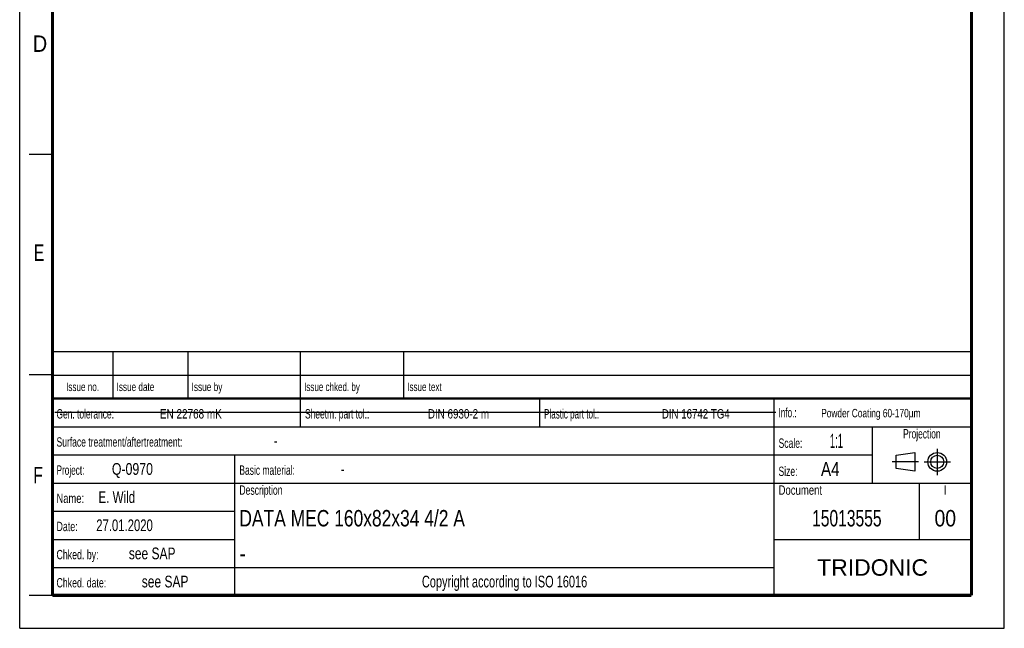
# Model space of a CAD drawing. Header units: millimetres. Extents: x 0 to 210, y 0 to 297.
# Tile 1 of 22: x 0 to 210, y 0 to 130. Entities that reach past the tile are written whole.
import ezdxf
from ezdxf.enums import TextEntityAlignment as Align

# ---------------------------------------------------------------- set-up
doc = ezdxf.new("R2010")
doc.units = ezdxf.units.MM
doc.header["$LTSCALE"] = 19.36
doc.linetypes.add('CENTER', pattern=[0.6, 0.375, -0.075, 0.075, -0.075])
doc.layers.get('0').update_dxf_attribs({"linetype": 'CONTINUOUS'})
doc.layers.add('DEFAULT_1', color=7, linetype='CENTER')
doc.layers.add('Z_NOTICE', color=7, linetype='CONTINUOUS')
doc.styles.get("Standard").update_dxf_attribs({"font": 'txt', "width": 0.7})
doc.styles.add('TEXTSTYLE_2', font='txt', dxfattribs={"width": 0.75})
doc.styles.add('TEXTSTYLE_5', font='arial.ttf')

# ---------------------------------------------------------------- blocks, each defined once
blk = doc.blocks.new('PROJEKTIONSMETHODE_BL0', base_point=(192.31, 35.47))
at = {"color": 2, "linetype": 'CONTINUOUS'}
for p, q in [((186.91, 36.87), (190.91, 37.47)), ((186.91, 34.07), (186.91, 36.87)), ((190.91, 37.47), (190.91, 33.47)), ((190.91, 33.47), (186.91, 34.07))]:
    blk.add_line(p, q, dxfattribs=at)
for radius in [2, 1.4]:
    blk.add_circle((195.71, 35.47), radius, dxfattribs=at)
at = {"layer": 'DEFAULT_1', "color": 2, "linetype": 'CENTER'}
for p, q in [((195.71, 38.27), (195.71, 32.67)), ((191.71, 35.47), (186.11, 35.47)), ((192.91, 35.47), (198.5, 35.47))]:
    blk.add_line(p, q, dxfattribs=at)

msp = doc.modelspace()

# ---------------------------------------------------------------- linework, layer by layer
at = {"color": 2, "linetype": 'CONTINUOUS'}
for p, q in [((0, 0), (0, 297)), ((210, 0), (210, 297)), ((7, 101), (2, 101)), ((6.913619, 48.960154), (6.913619, 58.960154)), ((6.913619, 58.960154), (202.913619, 58.960154)), ((19.913619, 48.960154), (19.913619, 58.960154)), ((35.913619, 48.960154), (35.913619, 58.960154)), ((59.913619, 48.960154), (59.913619, 58.960154)), ((81.913619, 48.960154), (81.913619, 58.960154)), ((202.913619, 48.960154), (202.913619, 58.960154)), ((7, 54), (2, 54)), ((6.913619, 53.960154), (202.913619, 53.960154)), ((6.913546, 6.960131), (6.913546, 48.960131)), ((6.913546, 48.960131), (202.913546, 48.960131)), ((6.913619, 48.960154), (202.913619, 48.960154)), ((59.913546, 42.960131), (59.913546, 48.960131)), ((110.913546, 42.960131), (110.913546, 48.960131)), ((160.913546, 6.960131), (160.913546, 48.960131)), ((202.913546, 6.960131), (202.913546, 48.960131)), ((6.913546, 42.960131), (202.913546, 42.960131)), ((181.913546, 30.960131), (181.913546, 42.960131)), ((6.913546, 36.960131), (181.913546, 36.960131)), ((45.913546, 6.960131), (45.913546, 36.960131)), ((6.913546, 30.960131), (202.913546, 30.960131)), ((191.913546, 18.960131), (191.913546, 30.960131)), ((6.913546, 24.960131), (45.913546, 24.960131)), ((6.913546, 18.960131), (45.913546, 18.960131)), ((160.913546, 18.960131), (202.913546, 18.960131)), ((6.913546, 12.960131), (160.913546, 12.960131)), ((7, 7), (2, 7)), ((6.913546, 6.960131), (202.913546, 6.960131)), ((0, 0), (210, 0))]:
    msp.add_line(p, q, dxfattribs=at)
at = {"color": 7, "linetype": 'CONTINUOUS'}
msp.add_line((7.468119, 46.04239), (161.268119, 46.04239), dxfattribs=at)
for points, const_width in [([(7, 7), (7, 290)], 0.7), ([(203, 7), (203, 290)], 0.7), ([(7, 49), (203, 49)], 0.5), ([(7, 7), (203, 7)], 0.7)]:
    msp.add_lwpolyline(points, dxfattribs=dict(at, const_width=const_width))

# ---------------------------------------------------------------- block references
at = {"color": 2, "linetype": 'CONTINUOUS'}
msp.add_blockref('PROJEKTIONSMETHODE_BL0', (192.305085, 35.469747), dxfattribs=at)

# ---------------------------------------------------------------- texts
at = {"color": 5, "linetype": 'CONTINUOUS', "style": 'TEXTSTYLE_2'}
for s, width, p in [('D', 0.904762, (2.807294, 122.85717)), ('E', 0.714286, (3.002453, 78.302471)), ('F', 0.714286, (2.922192, 30.897042))]:
    msp.add_text(s, height=3.5, dxfattribs=dict(at, width=width)).set_placement(p)
at = {"layer": 'Z_NOTICE', "color": 5, "linetype": 'CONTINUOUS', "style": 'TEXTSTYLE_2'}
for s, height, width, p in [('Issue date ', 1.8, 0.725108, (20.663619, 50.560154)), ('Issue by ', 1.8, 0.732804, (36.663619, 50.560154)), ('Issue chked. by', 1.8, 0.711111, (60.663619, 50.560154)), ('Issue text ', 1.8, 0.712121, (82.663619, 50.560154)), ('Gen. tolerance:', 2, 0.669841, (7.851046, 44.710131)), ('EN 22768 mK', 2, 0.792208, (29.91057, 44.710131)), ('Sheetm. part tol.:', 2, 0.67328, (60.851046, 44.710131)), ('DIN 6930-2 m', 2, 0.78373, (87.053427, 44.710131)), ('Plastic part tol.:', 2, 0.642857, (111.851046, 44.710131)), ('DIN 16742 TG4', 2, 0.772894, (136.958189, 44.710131)), ('Info.: ', 2, 0.64966, (161.851046, 44.960131)), ('Surface treatment/aftertreatment: ', 2, 0.681373, (7.851046, 38.710131)), ('Scale:  ', 2, 0.684524, (161.851046, 38.460131)), ('1:1', 3, 0.5, (172.803427, 38.460131)), ('-', 2.5, 0.714286, (54.184379, 38.710131)), ('Project: ', 2, 0.656085, (7.851046, 32.710131)), ('Q-0970', 2.5, 0.785714, (19.66057, 32.710131)), ('Basic material: ', 2, 0.675595, (46.851046, 32.710131)), ('-', 2.5, 0.714286, (68.470094, 32.710131)), ('Size: ', 2, 0.678571, (161.851046, 32.460131)), (' A4', 3, 0.809524, (169.993903, 32.460131)), ('E. Wild', 2.5, 0.738095, (16.803427, 26.710131)), ('Description', 2, 0.688312, (46.851046, 28.460131)), ('Document', 2, 0.761905, (161.851046, 28.460131)), ('Name: ', 2, 0.746032, (7.851046, 26.710131)), ('27.01.2020', 2.5, 0.721429, (16.327237, 20.710131)), ('Date: ', 2, 0.706349, (7.851046, 20.710131)), ('Chked. by: ', 2, 0.701299, (7.851046, 14.710131)), ('see SAP', 2.5, 0.765306, (23.279618, 14.710131)), ('Chked. date: ', 2, 0.699634, (7.851046, 8.710131)), ('see SAP', 2.5, 0.765306, (26.041522, 8.710131))]:
    msp.add_text(s, height=height, dxfattribs=dict(at, width=width)).set_placement(p)
for s, height, width, p in [('Issue no.', 1.8, 0.719577, (13.413619, 50.560154)), ('Projection', 2, 0.671429, (192.413546, 40.460131)), ('I', 2, 0.833333, (197.413546, 28.460131)), ('Copyright according to ISO 16016', 2.5, 0.700149, (103.413546, 8.710131))]:
    msp.add_text(s, height=height, dxfattribs=dict(at, width=width)).set_placement(p, align=Align.CENTER)
at = {"layer": 'Z_NOTICE', "color": 5, "linetype": 'CONTINUOUS', "width": 0.738509}
msp.add_text('Powder Coating 60-170µm', height=1.8, dxfattribs=at).set_placement((170.946284, 44.960131))
at = {"layer": 'Z_NOTICE', "color": 7, "linetype": 'CONTINUOUS', "style": 'TEXTSTYLE_2'}
for s, width, p in [('DATA MEC 160x82x34 4/2 A', 0.793651, (46.851046, 21.710131)), ('-', 0.904762, (46.851046, 14.210131))]:
    msp.add_text(s, height=3.5, dxfattribs=dict(at, width=width)).set_placement(p)
for s, width, p in [('15013555', 0.71131, (176.413546, 21.710131)), ('00', 0.880952, (197.413546, 21.710131))]:
    msp.add_text(s, height=3.5, dxfattribs=dict(at, width=width)).set_placement(p, align=Align.CENTER)
at = {"layer": 'Z_NOTICE', "color": 5, "linetype": 'CONTINUOUS', "style": 'TEXTSTYLE_5'}
msp.add_text('TRIDONIC', height=3.5, dxfattribs=at).set_placement((181.913546, 11.210131), align=Align.CENTER)

doc.saveas('drawing.dxf')
